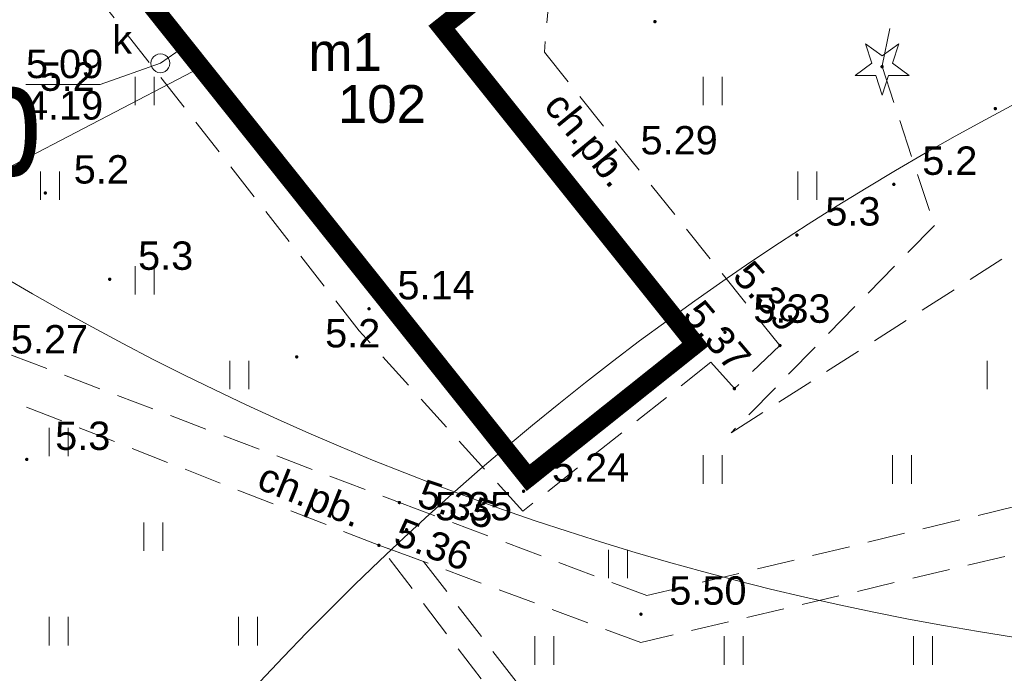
# Model space of a CAD drawing. Extents: x 5474185 to 5474933, y 5916077 to 5916824.
# Tile 158 of 256: x 5474620 to 5474646, y 5916288 to 5916305. Entities that reach past the tile are written whole.
import ezdxf
from ezdxf.enums import TextEntityAlignment as Align

# ---------------------------------------------------------------- set-up
doc = ezdxf.new("R2010")
doc.units = 0
doc.linetypes.add('PRZER2-1', pattern=[1.5, 1, -0.5])
for name, color, linetype, lineweight in [('GESBZO', 253, 'CONTINUOUS', 50), ('GESBZO_O', 253, 'CONTINUOUS', 50), ('GSPRDI', 253, 'CONTINUOUS', 18), ('GSPWPN', 253, 'CONTINUOUS', 13), ('GSPWPN_O', 253, 'CONTINUOUS', 13), ('GSPWPS', 253, 'CONTINUOUS', 13), ('GSPWPS_O', 253, 'CONTINUOUS', 13), ('GSSKOD', 253, 'CONTINUOUS', 18), ('GSSKOD_O', 253, 'CONTINUOUS', 18), ('GSSUTR', 254, 'CONTINUOUS', 18), ('GSSZAD', 254, 'CONTINUOUS', 18), ('GULGPR', 254, 'CONTINUOUS', 18), ('GULKPR', 7, 'CONTINUOUS', 18), ('GUPIWZ', 253, 'CONTINUOUS', 18), ('GUPIWZ_O', 253, 'CONTINUOUS', 18), ('GUPKSD', 61, 'CONTINUOUS', 18), ('GUPKSD_O', 253, 'CONTINUOUS', 18), ('GUPPRZ_O', 40, 'CONTINUOUS', 18), ('IS HP zasięg', 251, 'CONTINUOUS', 20), ('IS opis', 7, 'CONTINUOUS', 20)]:
    doc.layers.add(name, color=color, linetype=linetype, lineweight=lineweight)
doc.layers.add('I-SCIANA', color=12, linetype='CONTINUOUS')
doc.styles.add('Arial', font='arial.ttf')
doc.styles.add('STYLE3', font='arial.ttf', dxfattribs={"width": 0.8})

msp = doc.modelspace()

# ---------------------------------------------------------------- hatches: boundary and pattern name
at = {"layer": 'GSPRDI'}
msp.add_hatch(color=256, dxfattribs=at).paths.add_polyline_path([(5474642.49, 5916304.205), (5474642.476094, 5916304.207202), (5474642.46355, 5916304.213594), (5474642.453594, 5916304.22355), (5474642.447202, 5916304.236094), (5474642.445, 5916304.25), (5474642.447202, 5916304.263906), (5474642.453594, 5916304.27645), (5474642.46355, 5916304.286406), (5474642.476094, 5916304.292798), (5474642.49, 5916304.295), (5474642.503906, 5916304.292798), (5474642.51645, 5916304.286406), (5474642.526406, 5916304.27645), (5474642.532798, 5916304.263906), (5474642.535, 5916304.25), (5474642.532798, 5916304.236094), (5474642.526406, 5916304.22355), (5474642.51645, 5916304.213594), (5474642.503906, 5916304.207202)])
at = {"layer": 'GSPWPN'}
for points in [[(5474636.49, 5916305.395), (5474636.478353, 5916305.396533), (5474636.4675, 5916305.401029), (5474636.45818, 5916305.40818), (5474636.451029, 5916305.4175), (5474636.446533, 5916305.428353), (5474636.445, 5916305.44), (5474636.446533, 5916305.451647), (5474636.451029, 5916305.4625), (5474636.45818, 5916305.47182), (5474636.4675, 5916305.478971), (5474636.478353, 5916305.483467), (5474636.49, 5916305.485), (5474636.501647, 5916305.483467), (5474636.5125, 5916305.478971), (5474636.52182, 5916305.47182), (5474636.528971, 5916305.4625), (5474636.533467, 5916305.451647), (5474636.535, 5916305.44), (5474636.533467, 5916305.428353), (5474636.528971, 5916305.4175), (5474636.52182, 5916305.40818), (5474636.5125, 5916305.401029), (5474636.501647, 5916305.396533)], [(5474645.48, 5916303.095), (5474645.468353, 5916303.096533), (5474645.4575, 5916303.101029), (5474645.44818, 5916303.10818), (5474645.441029, 5916303.1175), (5474645.436533, 5916303.128353), (5474645.435, 5916303.14), (5474645.436533, 5916303.151647), (5474645.441029, 5916303.1625), (5474645.44818, 5916303.17182), (5474645.4575, 5916303.178971), (5474645.468353, 5916303.183467), (5474645.48, 5916303.185), (5474645.491647, 5916303.183467), (5474645.5025, 5916303.178971), (5474645.51182, 5916303.17182), (5474645.518971, 5916303.1625), (5474645.523467, 5916303.151647), (5474645.525, 5916303.14), (5474645.523467, 5916303.128353), (5474645.518971, 5916303.1175), (5474645.51182, 5916303.10818), (5474645.5025, 5916303.101029), (5474645.491647, 5916303.096533)], [(5474642.8, 5916301.095), (5474642.788353, 5916301.096533), (5474642.7775, 5916301.101029), (5474642.76818, 5916301.10818), (5474642.761029, 5916301.1175), (5474642.756533, 5916301.128353), (5474642.755, 5916301.14), (5474642.756533, 5916301.151647), (5474642.761029, 5916301.1625), (5474642.76818, 5916301.17182), (5474642.7775, 5916301.178971), (5474642.788353, 5916301.183467), (5474642.8, 5916301.185), (5474642.811647, 5916301.183467), (5474642.8225, 5916301.178971), (5474642.83182, 5916301.17182), (5474642.838971, 5916301.1625), (5474642.843467, 5916301.151647), (5474642.845, 5916301.14), (5474642.843467, 5916301.128353), (5474642.838971, 5916301.1175), (5474642.83182, 5916301.10818), (5474642.8225, 5916301.101029), (5474642.811647, 5916301.096533)], [(5474620.39, 5916300.865), (5474620.378353, 5916300.866533), (5474620.3675, 5916300.871029), (5474620.35818, 5916300.87818), (5474620.351029, 5916300.8875), (5474620.346533, 5916300.898353), (5474620.345, 5916300.91), (5474620.346533, 5916300.921647), (5474620.351029, 5916300.9325), (5474620.35818, 5916300.94182), (5474620.3675, 5916300.948971), (5474620.378353, 5916300.953467), (5474620.39, 5916300.955), (5474620.401647, 5916300.953467), (5474620.4125, 5916300.948971), (5474620.42182, 5916300.94182), (5474620.428971, 5916300.9325), (5474620.433467, 5916300.921647), (5474620.435, 5916300.91), (5474620.433467, 5916300.898353), (5474620.428971, 5916300.8875), (5474620.42182, 5916300.87818), (5474620.4125, 5916300.871029), (5474620.401647, 5916300.866533)], [(5474640.24, 5916299.755), (5474640.228353, 5916299.756533), (5474640.2175, 5916299.761029), (5474640.20818, 5916299.76818), (5474640.201029, 5916299.7775), (5474640.196533, 5916299.788353), (5474640.195, 5916299.8), (5474640.196533, 5916299.811647), (5474640.201029, 5916299.8225), (5474640.20818, 5916299.83182), (5474640.2175, 5916299.838971), (5474640.228353, 5916299.843467), (5474640.24, 5916299.845), (5474640.251647, 5916299.843467), (5474640.2625, 5916299.838971), (5474640.27182, 5916299.83182), (5474640.278971, 5916299.8225), (5474640.283467, 5916299.811647), (5474640.285, 5916299.8), (5474640.283467, 5916299.788353), (5474640.278971, 5916299.7775), (5474640.27182, 5916299.76818), (5474640.2625, 5916299.761029), (5474640.251647, 5916299.756533)], [(5474622.09, 5916298.585), (5474622.078353, 5916298.586533), (5474622.0675, 5916298.591029), (5474622.05818, 5916298.59818), (5474622.051029, 5916298.6075), (5474622.046533, 5916298.618353), (5474622.045, 5916298.63), (5474622.046533, 5916298.641647), (5474622.051029, 5916298.6525), (5474622.05818, 5916298.66182), (5474622.0675, 5916298.668971), (5474622.078353, 5916298.673467), (5474622.09, 5916298.675), (5474622.101647, 5916298.673467), (5474622.1125, 5916298.668971), (5474622.12182, 5916298.66182), (5474622.128971, 5916298.6525), (5474622.133467, 5916298.641647), (5474622.135, 5916298.63), (5474622.133467, 5916298.618353), (5474622.128971, 5916298.6075), (5474622.12182, 5916298.59818), (5474622.1125, 5916298.591029), (5474622.101647, 5916298.586533)], [(5474627.03, 5916296.535), (5474627.018353, 5916296.536533), (5474627.0075, 5916296.541029), (5474626.99818, 5916296.54818), (5474626.991029, 5916296.5575), (5474626.986533, 5916296.568353), (5474626.985, 5916296.58), (5474626.986533, 5916296.591647), (5474626.991029, 5916296.6025), (5474626.99818, 5916296.61182), (5474627.0075, 5916296.618971), (5474627.018353, 5916296.623467), (5474627.03, 5916296.625), (5474627.041647, 5916296.623467), (5474627.0525, 5916296.618971), (5474627.06182, 5916296.61182), (5474627.068971, 5916296.6025), (5474627.073467, 5916296.591647), (5474627.075, 5916296.58), (5474627.073467, 5916296.568353), (5474627.068971, 5916296.5575), (5474627.06182, 5916296.54818), (5474627.0525, 5916296.541029), (5474627.041647, 5916296.536533)], [(5474619.9, 5916293.825), (5474619.888353, 5916293.826533), (5474619.8775, 5916293.831029), (5474619.86818, 5916293.83818), (5474619.861029, 5916293.8475), (5474619.856533, 5916293.858353), (5474619.855, 5916293.87), (5474619.856533, 5916293.881647), (5474619.861029, 5916293.8925), (5474619.86818, 5916293.90182), (5474619.8775, 5916293.908971), (5474619.888353, 5916293.913467), (5474619.9, 5916293.915), (5474619.911647, 5916293.913467), (5474619.9225, 5916293.908971), (5474619.93182, 5916293.90182), (5474619.938971, 5916293.8925), (5474619.943467, 5916293.881647), (5474619.945, 5916293.87), (5474619.943467, 5916293.858353), (5474619.938971, 5916293.8475), (5474619.93182, 5916293.83818), (5474619.9225, 5916293.831029), (5474619.911647, 5916293.826533)]]:
    msp.add_hatch(color=256, dxfattribs=at).paths.add_polyline_path(points)
at = {"layer": 'GSPWPS'}
for points in [[(5474635.36, 5916301.635), (5474635.348353, 5916301.636533), (5474635.3375, 5916301.641029), (5474635.32818, 5916301.64818), (5474635.321029, 5916301.6575), (5474635.316533, 5916301.668353), (5474635.315, 5916301.68), (5474635.316533, 5916301.691647), (5474635.321029, 5916301.7025), (5474635.32818, 5916301.71182), (5474635.3375, 5916301.718971), (5474635.348353, 5916301.723467), (5474635.36, 5916301.725), (5474635.371647, 5916301.723467), (5474635.3825, 5916301.718971), (5474635.39182, 5916301.71182), (5474635.398971, 5916301.7025), (5474635.403467, 5916301.691647), (5474635.405, 5916301.68), (5474635.403467, 5916301.668353), (5474635.398971, 5916301.6575), (5474635.39182, 5916301.64818), (5474635.3825, 5916301.641029), (5474635.371647, 5916301.636533)], [(5474628.94, 5916297.805), (5474628.928353, 5916297.806533), (5474628.9175, 5916297.811029), (5474628.90818, 5916297.81818), (5474628.901029, 5916297.8275), (5474628.896533, 5916297.838353), (5474628.895, 5916297.85), (5474628.896533, 5916297.861647), (5474628.901029, 5916297.8725), (5474628.90818, 5916297.88182), (5474628.9175, 5916297.888971), (5474628.928353, 5916297.893467), (5474628.94, 5916297.895), (5474628.951647, 5916297.893467), (5474628.9625, 5916297.888971), (5474628.97182, 5916297.88182), (5474628.978971, 5916297.8725), (5474628.983467, 5916297.861647), (5474628.985, 5916297.85), (5474628.983467, 5916297.838353), (5474628.978971, 5916297.8275), (5474628.97182, 5916297.81818), (5474628.9625, 5916297.811029), (5474628.951647, 5916297.806533)], [(5474638.34, 5916297.185), (5474638.328353, 5916297.186533), (5474638.3175, 5916297.191029), (5474638.30818, 5916297.19818), (5474638.301029, 5916297.2075), (5474638.296533, 5916297.218353), (5474638.295, 5916297.23), (5474638.296533, 5916297.241647), (5474638.301029, 5916297.2525), (5474638.30818, 5916297.26182), (5474638.3175, 5916297.268971), (5474638.328353, 5916297.273467), (5474638.34, 5916297.275), (5474638.351647, 5916297.273467), (5474638.3625, 5916297.268971), (5474638.37182, 5916297.26182), (5474638.378971, 5916297.2525), (5474638.383467, 5916297.241647), (5474638.385, 5916297.23), (5474638.383467, 5916297.218353), (5474638.378971, 5916297.2075), (5474638.37182, 5916297.19818), (5474638.3625, 5916297.191029), (5474638.351647, 5916297.186533)], [(5474639.79, 5916296.835), (5474639.778353, 5916296.836533), (5474639.7675, 5916296.841029), (5474639.75818, 5916296.84818), (5474639.751029, 5916296.8575), (5474639.746533, 5916296.868353), (5474639.745, 5916296.88), (5474639.746533, 5916296.891647), (5474639.751029, 5916296.9025), (5474639.75818, 5916296.91182), (5474639.7675, 5916296.918971), (5474639.778353, 5916296.923467), (5474639.79, 5916296.925), (5474639.801647, 5916296.923467), (5474639.8125, 5916296.918971), (5474639.82182, 5916296.91182), (5474639.828971, 5916296.9025), (5474639.833467, 5916296.891647), (5474639.835, 5916296.88), (5474639.833467, 5916296.868353), (5474639.828971, 5916296.8575), (5474639.82182, 5916296.84818), (5474639.8125, 5916296.841029), (5474639.801647, 5916296.836533)], [(5474638.59, 5916295.695), (5474638.578353, 5916295.696533), (5474638.5675, 5916295.701029), (5474638.55818, 5916295.70818), (5474638.551029, 5916295.7175), (5474638.546533, 5916295.728353), (5474638.545, 5916295.74), (5474638.546533, 5916295.751647), (5474638.551029, 5916295.7625), (5474638.55818, 5916295.77182), (5474638.5675, 5916295.778971), (5474638.578353, 5916295.783467), (5474638.59, 5916295.785), (5474638.601647, 5916295.783467), (5474638.6125, 5916295.778971), (5474638.62182, 5916295.77182), (5474638.628971, 5916295.7625), (5474638.633467, 5916295.751647), (5474638.635, 5916295.74), (5474638.633467, 5916295.728353), (5474638.628971, 5916295.7175), (5474638.62182, 5916295.70818), (5474638.6125, 5916295.701029), (5474638.601647, 5916295.696533)], [(5474633.02, 5916292.985), (5474633.008353, 5916292.986533), (5474632.9975, 5916292.991029), (5474632.98818, 5916292.99818), (5474632.981029, 5916293.0075), (5474632.976533, 5916293.018353), (5474632.975, 5916293.03), (5474632.976533, 5916293.041647), (5474632.981029, 5916293.0525), (5474632.98818, 5916293.06182), (5474632.9975, 5916293.068971), (5474633.008353, 5916293.073467), (5474633.02, 5916293.075), (5474633.031647, 5916293.073467), (5474633.0425, 5916293.068971), (5474633.05182, 5916293.06182), (5474633.058971, 5916293.0525), (5474633.063467, 5916293.041647), (5474633.065, 5916293.03), (5474633.063467, 5916293.018353), (5474633.058971, 5916293.0075), (5474633.05182, 5916292.99818), (5474633.0425, 5916292.991029), (5474633.031647, 5916292.986533)], [(5474629.74, 5916292.685), (5474629.728353, 5916292.686533), (5474629.7175, 5916292.691029), (5474629.70818, 5916292.69818), (5474629.701029, 5916292.7075), (5474629.696533, 5916292.718353), (5474629.695, 5916292.73), (5474629.696533, 5916292.741647), (5474629.701029, 5916292.7525), (5474629.70818, 5916292.76182), (5474629.7175, 5916292.768971), (5474629.728353, 5916292.773467), (5474629.74, 5916292.775), (5474629.751647, 5916292.773467), (5474629.7625, 5916292.768971), (5474629.77182, 5916292.76182), (5474629.778971, 5916292.7525), (5474629.783467, 5916292.741647), (5474629.785, 5916292.73), (5474629.783467, 5916292.718353), (5474629.778971, 5916292.7075), (5474629.77182, 5916292.69818), (5474629.7625, 5916292.691029), (5474629.751647, 5916292.686533)], [(5474629.93, 5916291.965), (5474629.918353, 5916291.966533), (5474629.9075, 5916291.971029), (5474629.89818, 5916291.97818), (5474629.891029, 5916291.9875), (5474629.886533, 5916291.998353), (5474629.885, 5916292.01), (5474629.886533, 5916292.021647), (5474629.891029, 5916292.0325), (5474629.89818, 5916292.04182), (5474629.9075, 5916292.048971), (5474629.918353, 5916292.053467), (5474629.93, 5916292.055), (5474629.941647, 5916292.053467), (5474629.9525, 5916292.048971), (5474629.96182, 5916292.04182), (5474629.968971, 5916292.0325), (5474629.973467, 5916292.021647), (5474629.975, 5916292.01), (5474629.973467, 5916291.998353), (5474629.968971, 5916291.9875), (5474629.96182, 5916291.97818), (5474629.9525, 5916291.971029), (5474629.941647, 5916291.966533)], [(5474629.2, 5916291.555), (5474629.188353, 5916291.556533), (5474629.1775, 5916291.561029), (5474629.16818, 5916291.56818), (5474629.161029, 5916291.5775), (5474629.156533, 5916291.588353), (5474629.155, 5916291.6), (5474629.156533, 5916291.611647), (5474629.161029, 5916291.6225), (5474629.16818, 5916291.63182), (5474629.1775, 5916291.638971), (5474629.188353, 5916291.643467), (5474629.2, 5916291.645), (5474629.211647, 5916291.643467), (5474629.2225, 5916291.638971), (5474629.23182, 5916291.63182), (5474629.238971, 5916291.6225), (5474629.243467, 5916291.611647), (5474629.245, 5916291.6), (5474629.243467, 5916291.588353), (5474629.238971, 5916291.5775), (5474629.23182, 5916291.56818), (5474629.2225, 5916291.561029), (5474629.211647, 5916291.556533)], [(5474636.12, 5916289.735), (5474636.108353, 5916289.736533), (5474636.0975, 5916289.741029), (5474636.08818, 5916289.74818), (5474636.081029, 5916289.7575), (5474636.076533, 5916289.768353), (5474636.075, 5916289.78), (5474636.076533, 5916289.791647), (5474636.081029, 5916289.8025), (5474636.08818, 5916289.81182), (5474636.0975, 5916289.818971), (5474636.108353, 5916289.823467), (5474636.12, 5916289.825), (5474636.131647, 5916289.823467), (5474636.1425, 5916289.818971), (5474636.15182, 5916289.81182), (5474636.158971, 5916289.8025), (5474636.163467, 5916289.791647), (5474636.165, 5916289.78), (5474636.163467, 5916289.768353), (5474636.158971, 5916289.7575), (5474636.15182, 5916289.74818), (5474636.1425, 5916289.741029), (5474636.131647, 5916289.736533)]]:
    msp.add_hatch(color=256, dxfattribs=at).paths.add_polyline_path(points)

# ---------------------------------------------------------------- linework, layer by layer
at = {"layer": 'GESBZO', "linetype": 'Continuous', "lineweight": 53}
for p, q in [((5474633.14, 5916293.39, 10.18), (5474621, 5916308.61, 10.18)), ((5474633.08, 5916307.06, 10.18), (5474630.86, 5916305.29, 10.18)), ((5474630.86, 5916305.29, 10.18), (5474637.56, 5916296.91, 10.18)), ((5474637.56, 5916296.91, 10.18), (5474633.14, 5916293.39, 10.18))]:
    msp.add_line(p, q, dxfattribs=at)
at = {"layer": 'GSPRDI', "elevation": 10.12, "flags": 128}
msp.add_lwpolyline([(5474642.762471, 5916304.338531), (5474643.203338, 5916304.018222), (5474642.658396, 5916304.018222), (5474642.49, 5916303.499952), (5474642.321604, 5916304.018222), (5474641.776662, 5916304.018222), (5474642.217529, 5916304.338531), (5474642.049133, 5916304.856801), (5474642.49, 5916304.536493), (5474642.930867, 5916304.856801), (5474642.762471, 5916304.338531)], close=True, dxfattribs=at)
at = {"layer": 'GSSKOD', "linetype": 'PRZER2-1', "lineweight": 13}
for p, q in [((5474621, 5916308.61, 10.18), (5474633.14, 5916293.39, 10.18)), ((5474628.68, 5916297.27, 10.18), (5474620.21, 5916308.09, 10.18)), ((5474633.86, 5916307.9, 10.18), (5474633.57, 5916304.63, 10.18)), ((5474630.86, 5916305.29, 10.18), (5474633.08, 5916307.06, 10.18)), ((5474637.56, 5916296.91, 10.18), (5474630.86, 5916305.29, 10.18)), ((5474633.57, 5916304.63, 10.18), (5474639.79, 5916296.88, 10.18)), ((5474629.2, 5916291.6, 10.18), (5474612.99, 5916297.96, 10.18)), ((5474633, 5916292.5, 10.18), (5474628.68, 5916297.27, 10.18)), ((5474618.09, 5916297.16, 10.18), (5474629.74, 5916292.73, 10.18)), ((5474633.14, 5916293.39, 10.18), (5474637.56, 5916296.91, 10.18)), ((5474639.79, 5916296.88, 10.18), (5474638.59, 5916295.74, 10.18)), ((5474637.97, 5916296.44, 10.18), (5474633, 5916292.5, 10.18)), ((5474638.59, 5916295.74, 10.18), (5474637.97, 5916296.44, 10.18)), ((5474629.74, 5916292.73, 10.18), (5474636.28, 5916290.27, 10.18)), ((5474636.28, 5916290.27, 10.18), (5474646.61, 5916292.77, 10.18)), ((5474630.38, 5916291.17, 10.18), (5474629.2, 5916291.6, 10.18)), ((5474635.55, 5916283.31, 10.18), (5474629.2, 5916291.6, 10.18)), ((5474629.2, 5916291.6, 10.18), (5474630.38, 5916291.17, 10.18)), ((5474647.19, 5916291.65, 10.18), (5474636.12, 5916289.03, 10.18)), ((5474636.12, 5916289.03, 10.18), (5474630.38, 5916291.17, 10.18)), ((5474630.38, 5916291.17, 10.18), (5474635.97, 5916283.92, 10.18))]:
    msp.add_line(p, q, dxfattribs=at)
at = {"layer": 'GSSUTR', "linetype": 'PRZER2-1', "lineweight": 13}
for p, q in [((5474644.51, 5916314.07, 10.1), (5474642.49, 5916304.25, 10.1)), ((5474628.68, 5916297.27, 10.1), (5474620.21, 5916308.09, 10.1)), ((5474633.86, 5916307.9, 10.1), (5474633.57, 5916304.63, 10.1)), ((5474633.57, 5916304.63, 10.1), (5474639.79, 5916296.88, 10.1)), ((5474642.49, 5916304.25, 10.1), (5474643.87, 5916300.05, 10.1)), ((5474638.5, 5916294.57, 10.1), (5474647.04, 5916300.05, 10.1)), ((5474643.87, 5916300.05, 10.1), (5474638.5, 5916294.57, 10.1)), ((5474633, 5916292.5, 10.1), (5474628.68, 5916297.27, 10.1)), ((5474618.09, 5916297.16, 10.1), (5474629.74, 5916292.73, 10.1)), ((5474639.79, 5916296.88, 10.1), (5474638.59, 5916295.74, 10.1)), ((5474637.97, 5916296.44, 10.1), (5474633, 5916292.5, 10.1)), ((5474638.59, 5916295.74, 10.1), (5474637.97, 5916296.44, 10.1)), ((5474629.74, 5916292.73, 10.1), (5474636.28, 5916290.27, 10.1)), ((5474636.28, 5916290.27, 10.1), (5474646.61, 5916292.77, 10.1))]:
    msp.add_line(p, q, dxfattribs=at)
at = {"layer": 'GSSUTR', "elevation": 10.1, "flags": 128}
for points in [[(5474622.76334, 5916303.978109), (5474622.76334, 5916303.228109)], [(5474623.26334, 5916303.228109), (5474623.26334, 5916303.978109)], [(5474637.76334, 5916303.978109), (5474637.76334, 5916303.228109)], [(5474638.26334, 5916303.228109), (5474638.26334, 5916303.978109)], [(5474620.26334, 5916301.478109), (5474620.26334, 5916300.728109)], [(5474620.76334, 5916300.728109), (5474620.76334, 5916301.478109)], [(5474640.26334, 5916301.478109), (5474640.26334, 5916300.728109)], [(5474640.76334, 5916300.728109), (5474640.76334, 5916301.478109)], [(5474622.76334, 5916298.978109), (5474622.76334, 5916298.228109)], [(5474623.26334, 5916298.228109), (5474623.26334, 5916298.978109)], [(5474625.26334, 5916296.478109), (5474625.26334, 5916295.728109)], [(5474625.76334, 5916295.728109), (5474625.76334, 5916296.478109)], [(5474645.26334, 5916296.478109), (5474645.26334, 5916295.728109)], [(5474620.49334, 5916294.705848), (5474620.49334, 5916293.955848)], [(5474620.99334, 5916293.955848), (5474620.99334, 5916294.705848)], [(5474637.76334, 5916293.978109), (5474637.76334, 5916293.228109)], [(5474638.26334, 5916293.228109), (5474638.26334, 5916293.978109)], [(5474642.76334, 5916293.978109), (5474642.76334, 5916293.228109)], [(5474643.26334, 5916293.228109), (5474643.26334, 5916293.978109)], [(5474622.99334, 5916292.205848), (5474622.99334, 5916291.455848)], [(5474623.49334, 5916291.455848), (5474623.49334, 5916292.205848)], [(5474635.26334, 5916291.478109), (5474635.26334, 5916290.728109)], [(5474635.76334, 5916290.728109), (5474635.76334, 5916291.478109)], [(5474620.49334, 5916289.705848), (5474620.49334, 5916288.955848)], [(5474620.99334, 5916288.955848), (5474620.99334, 5916289.705848)], [(5474625.49334, 5916289.705848), (5474625.49334, 5916288.955848)], [(5474625.99334, 5916288.955848), (5474625.99334, 5916289.705848)], [(5474633.31834, 5916289.195054), (5474633.31834, 5916288.445054)], [(5474633.81834, 5916288.445054), (5474633.81834, 5916289.195054)], [(5474638.31834, 5916289.195054), (5474638.31834, 5916288.445054)], [(5474638.81834, 5916288.445054), (5474638.81834, 5916289.195054)], [(5474643.31834, 5916289.195054), (5474643.31834, 5916288.445054)], [(5474643.81834, 5916288.445054), (5474643.81834, 5916289.195054)]]:
    msp.add_lwpolyline(points, dxfattribs=at)
at = {"layer": 'GSSZAD', "linetype": 'PRZER2-1', "lineweight": 13}
for p, q in [((5474644.51, 5916314.07, 10.1), (5474642.49, 5916304.25, 10.1)), ((5474642.49, 5916304.25, 10.1), (5474643.87, 5916300.05, 10.1)), ((5474638.5, 5916294.57, 10.1), (5474647.04, 5916300.05, 10.1)), ((5474643.87, 5916300.05, 10.1), (5474638.5, 5916294.57, 10.1))]:
    msp.add_line(p, q, dxfattribs=at)
at = {"layer": 'GULGPR', "linetype": 'Continuous', "lineweight": 13}
msp.add_line((5474610.71, 5916297.06, 10.14), (5474624.49, 5916304.23, 10.14), dxfattribs=at)
at = {"layer": 'GULKPR', "linetype": 'Continuous', "lineweight": 18, "elevation": 10.14, "flags": 128}
msp.add_lwpolyline([(5474623.43, 5916304.34), (5474624.04, 5916304.76)], dxfattribs=at)
at = {"layer": 'GUPIWZ', "elevation": 10.18, "flags": 128}
msp.add_lwpolyline([(5474623.43, 5916304.59), (5474623.494705, 5916304.581481), (5474623.555, 5916304.556506), (5474623.606777, 5916304.516777), (5474623.646506, 5916304.465), (5474623.671481, 5916304.404705), (5474623.68, 5916304.34), (5474623.671481, 5916304.275295), (5474623.646506, 5916304.215), (5474623.606777, 5916304.163223), (5474623.555, 5916304.123494), (5474623.494705, 5916304.098519), (5474623.43, 5916304.09), (5474623.365295, 5916304.098519), (5474623.305, 5916304.123494), (5474623.253223, 5916304.163223), (5474623.213494, 5916304.215), (5474623.188519, 5916304.275295), (5474623.18, 5916304.34), (5474623.188519, 5916304.404705), (5474623.213494, 5916304.465), (5474623.253223, 5916304.516777), (5474623.305, 5916304.556506), (5474623.365295, 5916304.581481), (5474623.43, 5916304.59)], close=True, dxfattribs=at)
at = {"layer": 'GUPKSD', "elevation": 10.16, "flags": 128}
msp.add_lwpolyline([(5474623.43, 5916304.59), (5474623.494705, 5916304.581481), (5474623.555, 5916304.556506), (5474623.606777, 5916304.516777), (5474623.646506, 5916304.465), (5474623.671481, 5916304.404705), (5474623.68, 5916304.34), (5474623.671481, 5916304.275295), (5474623.646506, 5916304.215), (5474623.606777, 5916304.163223), (5474623.555, 5916304.123494), (5474623.494705, 5916304.098519), (5474623.43, 5916304.09), (5474623.365295, 5916304.098519), (5474623.305, 5916304.123494), (5474623.253223, 5916304.163223), (5474623.213494, 5916304.215), (5474623.188519, 5916304.275295), (5474623.18, 5916304.34), (5474623.188519, 5916304.404705), (5474623.213494, 5916304.465), (5474623.253223, 5916304.516777), (5474623.305, 5916304.556506), (5474623.365295, 5916304.581481), (5474623.43, 5916304.59)], close=True, dxfattribs=at)
at = {"layer": 'GUPPRZ_O', "linetype": 'Continuous', "lineweight": 13}
for p, q in [((5474623.43, 5916304.34, 10.8), (5474621.838925, 5916303.773754, 10.8)), ((5474621.838925, 5916303.773754, 10.8), (5474619.878925, 5916303.773754, 10.8))]:
    msp.add_line(p, q, dxfattribs=at)
at = {"layer": 'I-SCIANA', "const_width": 0.5, "elevation": 10.18}
msp.add_lwpolyline([(5474621.006625, 5916308.61528), (5474625.399147, 5916312.115781), (5474627.97279, 5916308.975064), (5474630.090276, 5916310.709663), (5474633.08, 5916307.06), (5474630.86, 5916305.29), (5474637.56, 5916296.91), (5474633.142703, 5916293.386611)], close=True, dxfattribs=at)
at = {"layer": 'IS HP zasięg', "lineweight": 15, "ltscale": 0.7}
for centre in [(5474657.383907, 5916363.309527, 10.18), (5474680.96, 5916236.9), (5474680.96, 5916236.9)]:
    msp.add_circle(centre, 75, dxfattribs=at)
at = {"layer": 'IS HP zasięg', "lineweight": 20, "ltscale": 0.7}
msp.add_circle((5474618.317819, 5916309.855134, 10.16), 75, dxfattribs=at)

# ---------------------------------------------------------------- texts
at = {"layer": 'GESBZO_O', "linetype": 'Continuous', "lineweight": 0, "style": 'Arial'}
msp.add_text('m1', height=1, dxfattribs=at).set_placement((5474629.28, 5916304.137779, 10.8), align=Align.RIGHT)
msp.add_text('102', height=1, dxfattribs=at).set_placement((5474629.28, 5916302.762779, 10.8), align=Align.CENTER)
at = {"layer": 'GSPWPN_O', "linetype": 'Continuous', "lineweight": 0, "style": 'Arial'}
for s, p in [('5.2', (5474620.24, 5916303.61, 10.8)), ('5.2', (5474643.55, 5916301.39, 10.8)), ('5.2', (5474621.14, 5916301.16, 10.8)), ('5.3', (5474640.99, 5916300.05, 10.8)), ('5.3', (5474622.84, 5916298.88, 10.8)), ('5.2', (5474627.78, 5916296.83, 10.8)), ('5.3', (5474620.65, 5916294.12, 10.8))]:
    msp.add_text(s, height=0.75, dxfattribs=at).set_placement(p)
at = {"layer": 'GSPWPS_O', "linetype": 'Continuous', "lineweight": 0, "style": 'Arial'}
for s, p in [('5.29', (5474636.11, 5916301.93, 10.8)), ('5.14', (5474629.69, 5916298.1, 10.8)), ('5.33', (5474639.09, 5916297.48, 10.8)), ('5.27', (5474619.48, 5916296.67, 10.8)), ('5.24', (5474633.77, 5916293.28, 10.8)), ('5.35', (5474630.68, 5916292.26, 10.8)), ('5.50', (5474636.87, 5916290.03, 10.8))]:
    msp.add_text(s, height=0.75, dxfattribs=at).set_placement(p)
for s, rotation, p in [('5.39', 311.940132, (5474638.508395, 5916298.691481, 10.8)), ('5.37', 310.26303, (5474637.190864, 5916297.669012, 10.8)), ('5.35', 341.576436, (5474630.169122, 5916292.65166, 10.8)), ('5.36', 338.89374, (5474629.547037, 5916291.641056, 10.8))]:
    msp.add_text(s, height=0.75, rotation=rotation, dxfattribs=at).set_placement(p)
at = {"layer": 'GSSKOD_O', "linetype": 'Continuous', "lineweight": 0, "style": 'Arial'}
for rotation, p in [(309.335801, (5474634.429666, 5916302.091887, 10.8)), (338.094434, (5474627.25911, 5916292.587158, 10.8))]:
    msp.add_text('ch.pb.', height=0.75, rotation=rotation, dxfattribs=at).set_placement(p, align=Align.CENTER)
at = {"layer": 'GUPIWZ_O', "linetype": 'Continuous', "lineweight": 0, "style": 'Arial'}
msp.add_text('k', height=0.75, dxfattribs=at).set_placement((5474622.68, 5916304.59, 10.8), align=Align.RIGHT)
at = {"layer": 'GUPKSD_O', "linetype": 'Continuous', "lineweight": 0, "style": 'Arial'}
msp.add_text('k', height=0.75, dxfattribs=at).set_placement((5474622.68, 5916304.59, 10.8), align=Align.RIGHT)
at = {"layer": 'GUPPRZ_O', "linetype": 'Continuous', "lineweight": 0, "style": 'Arial'}
for s, p in [('5.09', (5474619.878925, 5916303.946254, 10.8)), ('4.19', (5474619.878925, 5916302.851254, 10.8))]:
    msp.add_text(s, height=0.75, dxfattribs=at).set_placement(p)
at = {"layer": 'IS opis', "style": 'STYLE3', "width": 0.8}
msp.add_text('Hp', height=3, dxfattribs=at).set_placement((5474616.018891, 5916301.375829, -170.445984))

doc.saveas('drawing.dxf')
